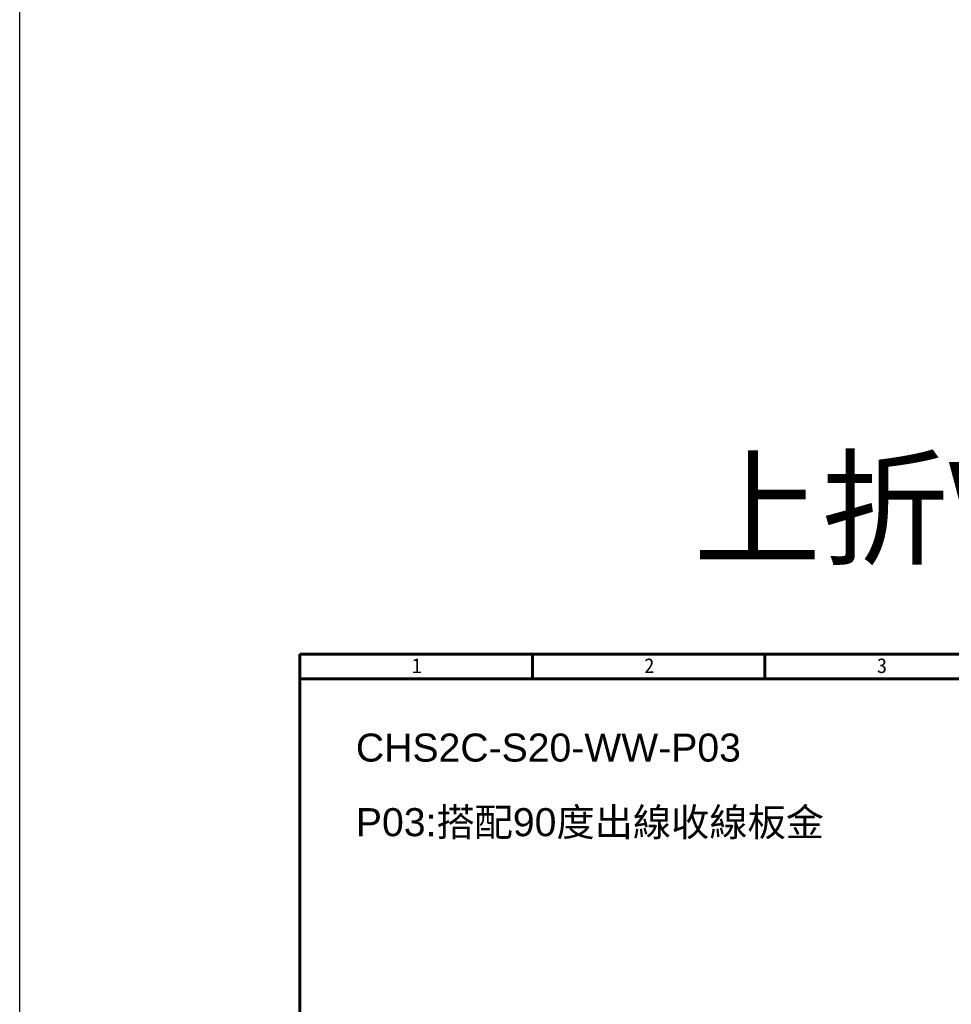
# Model space of a CAD drawing. Header units: millimetres. Extents: x 399 to 6076, y -1991 to 1602.
# Tile 254 of 256: x 5075 to 5274, y -247 to -37. Entities that reach past the tile are written whole.
import ezdxf

# ---------------------------------------------------------------- set-up
doc = ezdxf.new("R2010")
doc.units = ezdxf.units.MM
doc.layers.add('AM_0', color=7, linetype='Continuous', lineweight=50)
doc.layers.add('BORDER', color=7, linetype='Continuous')
doc.styles.get("Standard").update_dxf_attribs({"font": 'arial.ttf'})
doc.styles.add('標題欄', font='txt')

# ---------------------------------------------------------------- blocks, each defined once
blk = doc.blocks.new('A4-英文圖框-橫式')
at = {"layer": 'BORDER', "color": 123, "linetype": 'Continuous', "lineweight": 60, "ltscale": 25.4}
for p, q in [((2201.45, 183.5), (2201.45, 188.79)), ((2251.2, 183.5), (2251.2, 188.79)), ((2151.7, 183.5), (2549.79, 183.5))]:
    blk.add_line(p, q, dxfattribs=at)
blk.add_lwpolyline([(2151.7, 188.79), (2555.09, 188.79), (2555.09, -95.06), (2151.7, -95.06)], close=True, dxfattribs=at)
at = {"color": 60, "style": '標題欄'}
for s, p in [('1', (2175.64, 184.72)), ('2', (2225.41, 184.72)), ('3', (2275.22, 184.72))]:
    blk.add_text(s, height=3.18, dxfattribs=at).set_placement(p)

msp = doc.modelspace()

# ---------------------------------------------------------------- linework, layer by layer
at = {"color": 2}
msp.add_lwpolyline([(5074.625, 785.255), (6076.406, 785.255), (6076.406, -980.166), (5074.625, -980.166)], close=True, dxfattribs=at)

# ---------------------------------------------------------------- block references
msp.add_blockref('A4-英文圖框-橫式', (2982.929, -361.25))

# ---------------------------------------------------------------- texts
at = {"color": 7, "insert": (5336.321, -142.456), "char_height": 20, "attachment_point": 5}
msp.add_mtext_dynamic_manual_height_columns('{\\fPMingLiU|b0|i0|c136|p18;上折WW + 板金P03}', width=252.6866, gutter_width=12.5, heights=[0], dxfattribs=at)
at = {"layer": 'AM_0'}
for s, p in [('CHS2C-S20-WW-P03', (5146.604, -195.476)), ('P03:搭配90度出線收線板金', (5146.604, -211.442))]:
    msp.add_text(s, height=6, dxfattribs=at).set_placement(p)

doc.saveas('drawing.dxf')
